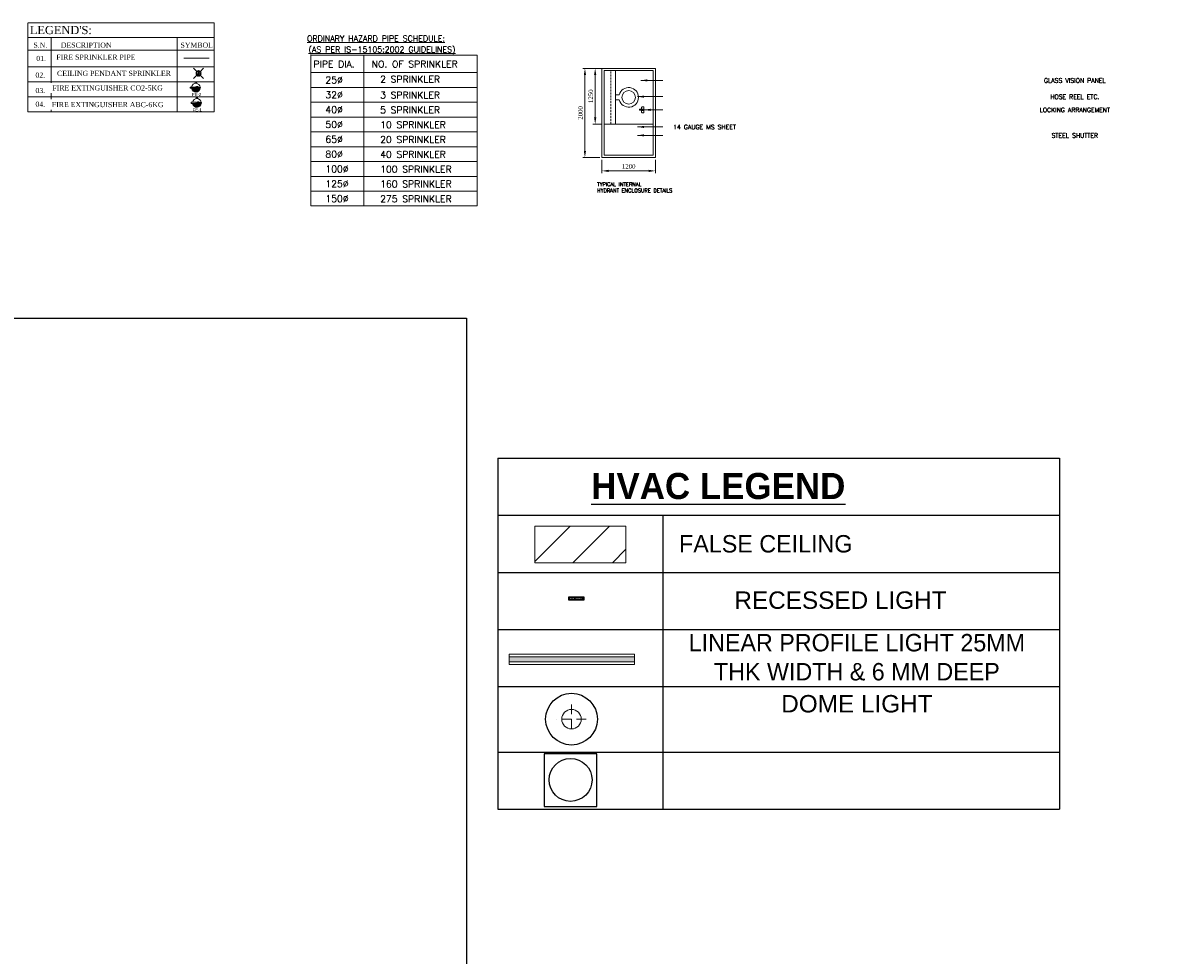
# Model space of a CAD drawing. Header units: millimetres. Extents: x 977810 to 1748958, y 1188532 to 1209441.
# Tile 29 of 30: x 1134818 to 1147834, y 1197680 to 1208305. Entities that reach past the tile are written whole.
import ezdxf

# ---------------------------------------------------------------- set-up
doc = ezdxf.new("R2010")
doc.units = ezdxf.units.MM
doc.header["$LTSCALE"] = 7
doc.header["$PDMODE"] = 35
doc.header["$PDSIZE"] = -5
doc.linetypes.add('Hidden', pattern=[9.525, 6.35, -3.175])
for name, color, linetype, lineweight in [('1-fire extinguisher', 1, 'Continuous', 0), ('Fire Extinguisher', 8, 'Continuous', 0), ('PD_025_TEXT', 61, 'Continuous', 25), ('PD_FIXTURE', 21, 'Continuous', 25), ('PD_HATCH', 45, 'Continuous', 9), ('PD_I_LIGHTING', 23, 'Continuous', 15), ('PL-SEWER SUMP', 4, 'Continuous', 53), ('PP-FIRE SPRINKLER', 1, 'Continuous', 0), ('PP-FORMAT', 7, 'Continuous', 18)]:
    doc.layers.add(name, color=color, linetype=linetype, lineweight=lineweight)
for name, color, linetype in [('HVAC TEXT PP', 7, 'Continuous'), ('PD_BASE', 8, 'Continuous'), ('PP- HVAC TEXT 1', 7, 'Continuous'), ('PP-NOZZLES', 50, 'Continuous')]:
    doc.layers.add(name, color=color, linetype=linetype)
doc.styles.add('2.5 Arial_regular_annotative', font='arial.ttf', dxfattribs={"width": 0.8, "height": 2.5})
doc.styles.add('Calibri Light', font='calibril.ttf', dxfattribs={"height": 0.1})
doc.styles.add('FF TX', font='romans.shx')
doc.styles.add('H P', font='romantic.ttf')
doc.styles.add('ROMANS', font='ARIALN.TTF', dxfattribs={"width": 0.75})
doc.styles.add('romant_3', font='romant__.ttf', dxfattribs={"height": 150})
doc.styles.get("Standard").update_dxf_attribs({"font": 'arial.ttf'})
doc.styles.add('SYMPLEX', font='arial.ttf')
doc.dimstyles.new('HP-50', dxfattribs={"dimscale": 50, "dimtxt": 2, "dimasz": 3, "dimexe": 1, "dimexo": 1, "dimgap": 1, "dimtad": 1, "dimdec": 0, "dimzin": 11, "dimdsep": 46, "dimtxsty": 'H P', "dimcen": 0, "dimdle": 100, "dimclrd": 256, "dimclre": 256, "dimclrt": 256, "dimadec": 0, "dimazin": 0, "dimtfac": 1, "dimtdec": 0, "dimtmove": 0, "dimatfit": 3, "dimfxl": 1, "dimtzin": 11, "dimarcsym": 0})

# ---------------------------------------------------------------- blocks, each defined once
blk = doc.blocks.new('PROFILE 1200')
at = {"layer": 'PD_HATCH', "lineweight": 0}
h = blk.add_hatch(color=256, dxfattribs=at)
h.dxf.hatch_style = 1
h.paths.add_polyline_path([(-25, 0), (25, 0), (25, 1200), (-25, 1200)])
at = {"layer": 'PD_I_LIGHTING', "lineweight": 0}
for p, q in [((-25, 0), (-25, 1200)), ((25, 0), (25, 1200))]:
    blk.add_line(p, q, dxfattribs=at)
blk.add_lwpolyline([(-50, 1200), (50, 1200), (50, 0), (-50, 0)], close=True, dxfattribs=at)
blk = doc.blocks.new('LIOGHT33')
at = {"layer": 'PD_FIXTURE', "color": 8}
for points in [[(0, 1.25), (7, 1.25), (7, 0), (0, 0)], [(0.2, 1.05), (6.8, 1.05), (6.8, 0.2), (0.2, 0.2)]]:
    blk.add_lwpolyline(points, close=True, dxfattribs=at)
for centre in [(1, 0.62), (2, 0.62), (3, 0.62), (4, 0.62), (5, 0.62), (6, 0.62)]:
    blk.add_circle(centre, 0.425, dxfattribs=at)
blk = doc.blocks.new('A$C4A5E5D4D')
at = {"layer": 'Fire Extinguisher', "color": 3, "linetype": 'Continuous', "lineweight": 0, "ltscale": 250}
for p, q in [((-91, 12), (-112, 12)), ((-112, 12), (-112, -12)), ((-91, 12), (-112, 12)), ((-112, 12), (-112, -12)), ((-91, 23), (-91, 12)), ((-13, 119), (13, 119)), ((-13, 15), (-13, 119)), ((13, 15), (-13, 15)), ((13, 119), (13, 15)), ((-112, -12), (-91, -12)), ((-91, -12), (-112, -12)), ((-91, -12), (-91, -23)), ((-23, -15), (23, -15)), ((-23, -40), (-23, -15)), ((23, -40), (-23, -40)), ((-18, -40), (18, -40)), ((-18, -53), (-18, -40)), ((18, -53), (-18, -53)), ((-9, -40), (-9, -15)), ((-6, -53), (6, -53)), ((-6, -98), (-6, -53)), ((6, -98), (-6, -98)), ((6, -53), (6, -98)), ((9, -40), (9, -15)), ((18, -40), (18, -53)), ((23, -15), (23, -40))]:
    blk.add_line(p, q, dxfattribs=at)
at = {"layer": 'Fire Extinguisher', "color": 3, "linetype": 'Continuous'}
for p, q in [((90, 5, 0), (13, 82, 0)), ((90, -11, 0), (13, 66, 0)), ((87, -24, 0), (13, 50, 0)), ((83, -36, 0), (13, 33, 0)), ((77, -47, 0), (13, 17, 0)), ((87, 24, 0), (24, 87, 0)), ((33, -84, 0), (6, -57, 0)), ((20, -88, 0), (6, -74, 0)), ((6, -90, 0), (6, -90, 0)), ((13, -15, 0), (9, -12, 0)), ((71, -57, 0), (15, -1, 0)), ((44, -79, 0), (18, -53, 0)), ((54, -73, 0), (21, -40, 0)), ((63, -65, 0), (23, -25, 0))]:
    blk.add_line(p, q, dxfattribs=at)
at = {"layer": 'Fire Extinguisher', "color": 3, "linetype": 'Continuous', "lineweight": 0, "ltscale": 250}
blk.add_circle((0, 0), 15.3, dxfattribs=at)
for start, end in [(98.3362, 266.3055), (273.6945, 81.6638)]:
    blk.add_arc((0, 0), 90.5, start, end, dxfattribs=at)
blk = doc.blocks.new('A$C2E8A5E6F')
at = {"layer": 'Fire Extinguisher', "color": 1, "linetype": 'Continuous', "lineweight": 0, "ltscale": 250}
for p, q in [((-91, 12), (-112, 12)), ((-112, 12), (-112, -12)), ((-91, 12), (-112, 12)), ((-112, 12), (-112, -12)), ((-91, 23), (-91, 12)), ((-13, 119), (13, 119)), ((-13, 15), (-13, 119)), ((13, 15), (-13, 15)), ((13, 119), (13, 15)), ((-112, -12), (-91, -12)), ((-91, -12), (-112, -12)), ((-91, -12), (-91, -23)), ((-23, -15), (23, -15)), ((-23, -40), (-23, -15)), ((23, -40), (-23, -40)), ((-18, -40), (18, -40)), ((-18, -53), (-18, -40)), ((18, -53), (-18, -53)), ((-9, -40), (-9, -15)), ((-6, -53), (6, -53)), ((-6, -98), (-6, -53)), ((6, -98), (-6, -98)), ((6, -53), (6, -98)), ((9, -40), (9, -15)), ((18, -40), (18, -53)), ((23, -15), (23, -40))]:
    blk.add_line(p, q, dxfattribs=at)
at = {"layer": 'Fire Extinguisher', "linetype": 'Continuous'}
for p, q in [((13, 90), (90, 13)), ((13, 75), (90, -3)), ((13, 60), (89, -16)), ((13, 45), (86, -28)), ((13, 30), (82, -39)), ((13, 15), (76, -49)), ((34, 84), (84, 34)), ((6, -53), (36, -83)), ((6, -68), (25, -87)), ((6, -83), (12, -90)), ((10, -12), (13, -15)), ((15, -2), (70, -57)), ((18, -51), (46, -78)), ((23, -25), (63, -65)), ((23, -40), (55, -72))]:
    blk.add_line(p, q, dxfattribs=at)
at = {"layer": 'Fire Extinguisher', "color": 1, "linetype": 'Continuous', "lineweight": 0, "ltscale": 250}
blk.add_circle((0, 0), 15.3, dxfattribs=at)
for start, end in [(98.3362, 266.3055), (273.6945, 81.6638)]:
    blk.add_arc((0, 0), 90.5, start, end, dxfattribs=at)
blk = doc.blocks.new('*D86')
at = {"layer": 'Defpoints', "color": 0, "lineweight": 5, "transparency": 16777216}
for p in [(-600, -1350), (600, -1350), (-600, -1649)]:
    blk.add_point(p, dxfattribs=at)
at = {"layer": 'PL-SEWER SUMP', "color": 7, "lineweight": -2, "transparency": 16777216}
for p, q in [((-600, -1400), (-600, -1699)), ((600, -1400), (600, -1699)), ((450, -1649), (-450, -1649))]:
    blk.add_line(p, q, dxfattribs=at)
at = {"layer": 'PL-SEWER SUMP', "color": 7, "lineweight": 5, "transparency": 16777216}
for points in [[(-450, -1624), (-450, -1674), (-600, -1649)], [(450, -1674), (450, -1624), (600, -1649)]]:
    blk.add_solid(points, dxfattribs=at)
at = {"layer": 'PL-SEWER SUMP', "color": 7, "lineweight": 5, "transparency": 16777216, "insert": (0, -1549), "char_height": 100, "attachment_point": 5, "style": 'H P', "bg_fill": 3, "box_fill_scale": 1.25, "bg_fill_color": 257, "bg_fill_transparency": 0}
blk.add_mtext('1200', dxfattribs=at)
blk = doc.blocks.new('*D87')
at = {"layer": 'Defpoints', "color": 0, "lineweight": 5, "transparency": 16777216}
for p in [(-600, 650), (-981, -1350), (-600, -1350)]:
    blk.add_point(p, dxfattribs=at)
at = {"layer": 'PL-SEWER SUMP', "color": 7, "lineweight": -2, "transparency": 16777216}
for p, q in [((-650, 650), (-1031, 650)), ((-981, 500), (-981, -1200)), ((-650, -1350), (-1031, -1350))]:
    blk.add_line(p, q, dxfattribs=at)
at = {"layer": 'PL-SEWER SUMP', "color": 7, "lineweight": 5, "transparency": 16777216}
for points in [[(-956, 500), (-1006, 500), (-981, 650)], [(-1006, -1200), (-956, -1200), (-981, -1350)]]:
    blk.add_solid(points, dxfattribs=at)
at = {"layer": 'PL-SEWER SUMP', "color": 7, "lineweight": 5, "transparency": 16777216, "insert": (-1081, -350), "char_height": 100, "attachment_point": 5, "rotation": 90, "style": 'H P', "bg_fill": 3, "box_fill_scale": 1.25, "bg_fill_color": 257, "bg_fill_transparency": 0}
blk.add_mtext('2000', dxfattribs=at)
blk = doc.blocks.new('*D88')
at = {"layer": 'Defpoints', "color": 0, "lineweight": 5, "transparency": 16777216}
for p in [(-751, 650), (-550, 650), (-550, -600)]:
    blk.add_point(p, dxfattribs=at)
at = {"layer": 'PL-SEWER SUMP', "color": 7, "lineweight": -2, "transparency": 16777216}
for p, q in [((-600, 650), (-801, 650)), ((-751, -450), (-751, 500)), ((-600, -600), (-801, -600))]:
    blk.add_line(p, q, dxfattribs=at)
at = {"layer": 'PL-SEWER SUMP', "color": 7, "lineweight": 5, "transparency": 16777216}
for points in [[(-726, 500), (-776, 500), (-751, 650)], [(-776, -450), (-726, -450), (-751, -600)]]:
    blk.add_solid(points, dxfattribs=at)
at = {"layer": 'PL-SEWER SUMP', "color": 7, "lineweight": 5, "transparency": 16777216, "insert": (-851, 25), "char_height": 100, "attachment_point": 5, "rotation": 90, "style": 'H P', "bg_fill": 3, "box_fill_scale": 1.25, "bg_fill_color": 257, "bg_fill_transparency": 0}
blk.add_mtext('1250', dxfattribs=at)
blk = doc.blocks.new('hvac service 2')
at = {"layer": 'HVAC TEXT PP', "insert": (-1907, 1200), "char_height": 255.05, "width": 1980, "attachment_point": 1, "style": 'ROMANS'}
blk.add_mtext('\\pi979.59734;2500 CFM \\P\\pi761.8235;600X350MM', dxfattribs=at)
blk = doc.blocks.new('FHC DOOE')
at = {"layer": 'PL-SEWER SUMP', "color": 1, "lineweight": 5}
for points in [[(-600, -1350), (600, -1350), (600, 650), (-600, 650)], [(-550, -1300), (550, -1300), (550, 600), (-550, 600)]]:
    blk.add_lwpolyline(points, close=True, dxfattribs=at)
at = {"layer": 'PL-SEWER SUMP', "color": 1, "linetype": 'Hidden', "lineweight": 5}
blk.add_lwpolyline([(-400.1, -600), (-400.1, 600)], dxfattribs=at)
at = {"layer": 'PL-SEWER SUMP', "color": 1, "linetype": 'Hidden', "lineweight": 5, "ltscale": 50}
blk.add_lwpolyline([(-293.1, -600), (-293.1, 600)], dxfattribs=at)
at = {"layer": 'PL-SEWER SUMP', "color": 1, "lineweight": 5}
for points in [[(-213, 56.2), (-293.1, 56.2)], [(-213, -56.2), (-293.1, -56.2)], [(315.3, -265.2), (242.1, -265.2), (242.1, -284.6)], [(242.1, -284.6), (300.9, -285.1)]]:
    blk.add_lwpolyline(points, dxfattribs=at)
blk.add_lwpolyline([(288.4, -265.2), (288.4, -231.4, -0.4142136), (307.4, -212.4), (323.1, -212.4, -0.4142136), (342.1, -231.4), (342.1, -329.2, -0.4142136), (323.1, -348.2), (307.4, -348.2, -0.4142136), (288.4, -329.2), (288.4, -285)], format="xyb", dxfattribs=at)
blk.add_circle((0, 0), 151.5, dxfattribs=at)
for centre, radius, start, end in [((0, 0), 220.2, 194.77461, 165.22539), ((315.3, -280.3), 15.1, 198.5582, 90)]:
    blk.add_arc(centre, radius, start, end, dxfattribs=at)
at = {"lineweight": 18, "char_height": 100, "attachment_point": 2, "line_spacing_factor": 1.120755, "style": 'romant_3'}
for s, insert, width in [('GLASS VISION PANEL', (10005.3, 427.1), 18408.496), ('HOSE REEL ETC.', (10005.3, 62.8), 18408.496), ('LOCKING ARRANGEMENT ', (10005.3, -233.2), 18408.496), ('14 GAUGE MS SHEET', (1702.3, -616.1), 1800.886), ('STEEL SHUTTER ', (10005.3, -805.3), 18408.496)]:
    blk.add_mtext(s, dxfattribs=dict(at, insert=insert, width=width))
at = {"layer": 'PL-SEWER SUMP', "insert": (1011.3, 607.7), "char_height": 0.2, "width": 1351.208, "attachment_point": 1}
blk.add_mtext('GLASS', dxfattribs=at)
at = {"layer": 'PL-SEWER SUMP', "lineweight": 5}
for points in [[(271.5, 380), (767.5, 380)], [(195.6, 15.8), (767.5, 15.8)], [(342.1, -280.3), (767.5, -280.3)], [(195.6, -663.2), (767.5, -663.2)], [(195.6, -852.4), (767.5, -852.4)]]:
    blk.add_leader(points, dimstyle='HP-50', override={"dimgap": 1, "dimtad": 0, "dimclrd": 7, "dimtfill": 1, "dimarcsym": 2}, dxfattribs=at)
at = {"layer": 'PL-SEWER SUMP', "color": 1, "lineweight": 5}
dim = blk.add_linear_dim(base=(-600, -1648.8), p1=(600, -1350), p2=(-600, -1350), dimstyle='HP-50', override={"dimclrd": 7, "dimclre": 7, "dimclrt": 7, "dimtfill": 1, "dimarcsym": 2}, dxfattribs=at)
dim.commit()
dim.dimension.update_dxf_attribs({"geometry": '*D86', "text_midpoint": (0, -1548.8)})
dim = blk.add_linear_dim(base=(-981.1, -1350), p1=(-600, 650), p2=(-600, -1350), angle=90, dimstyle='HP-50', override={"dimclrd": 7, "dimclre": 7, "dimclrt": 7, "dimtfill": 1, "dimarcsym": 2}, dxfattribs=at)
dim.commit()
dim.dimension.update_dxf_attribs({"geometry": '*D87', "text_midpoint": (-1081.1, -350)})
blk.add_lwpolyline([(-550, -600), (550, -600), (550, 600), (-550, 600)], close=True, dxfattribs=at)
dim = blk.add_linear_dim(base=(-751.3, 650), p1=(-550, -600), p2=(-550, 650), angle=90, dimstyle='HP-50', override={"dimclrd": 7, "dimclre": 7, "dimclrt": 7, "dimtfill": 1, "dimarcsym": 2}, dxfattribs=at)
dim.commit()
dim.dimension.update_dxf_attribs({"geometry": '*D88', "text_midpoint": (-851.3, 25)})

msp = doc.modelspace()

# ---------------------------------------------------------------- hatches: boundary and pattern name
at = {"layer": 'PD_HATCH'}
h = msp.add_hatch(dxfattribs=at)
h.set_pattern_fill('ANSI31', color=256, scale=100)
h.paths.add_polyline_path([(1140650.8, 1202568.6), (1141689.2, 1202568.6), (1141689.2, 1202151.6), (1140650.8, 1202151.6)])
h = msp.add_hatch(dxfattribs=at)
h.set_pattern_fill('ANSI31', color=256, scale=100)
h.paths.add_polyline_path([(1141689.2, 1202568.6), (1140650.8, 1202568.6), (1140650.8, 1202151.6), (1141689.2, 1202151.6)])

# ---------------------------------------------------------------- linework, layer by layer
at = {"layer": 'PD_BASE'}
msp.add_lwpolyline([(1113338, 1204941), (1139874, 1204941), (1139874, 1188532), (1113338, 1188532)], close=True, dxfattribs=at)
at = {"layer": 'PD_FIXTURE', "elevation": 999001.4}
msp.add_lwpolyline([(1140758.4, 1199376), (1141358.4, 1199376), (1141358.4, 1199976), (1140758.4, 1199976)], close=True, dxfattribs=at)
at = {"layer": 'PD_FIXTURE'}
for centre, radius in [((1141069.5, 1200369.9), 294.8), ((1141058.4, 1199678, 999001.4), 244.8)]:
    msp.add_circle(centre, radius, dxfattribs=at)
at = {"layer": 'PD_HATCH'}
msp.add_lwpolyline([(1140650.8, 1202568.6), (1141689.2, 1202568.6), (1141689.2, 1202151.6), (1140650.8, 1202151.6)], close=True, dxfattribs=at)
at = {"layer": 'PD_I_LIGHTING', "linetype": 'Hidden', "lineweight": 0, "ltscale": 2.5}
for p, q in [((1141067.9, 1200536.6), (1141067.9, 1200203.3)), ((1141236.2, 1200369.9), (1140902.8, 1200369.9))]:
    msp.add_line(p, q, dxfattribs=at)
at = {"layer": 'PD_I_LIGHTING', "lineweight": 0}
msp.add_circle((1141069.5, 1200369.9), 111.1, dxfattribs=at)
at = {"layer": 'PP- HVAC TEXT 1'}
for p, q in [((1140230.7, 1203342.8), (1146628.7, 1203342.8)), ((1140230.7, 1203342.8), (1140230.7, 1199342.8)), ((1146628.7, 1203342.8), (1146628.7, 1199342.8)), ((1140230.7, 1202692.8), (1146628.7, 1202692.8)), ((1142109.3, 1202692.8), (1142109.3, 1199342.8)), ((1140230.7, 1202042.8), (1146628.7, 1202042.8)), ((1140230.7, 1201392.8), (1146628.7, 1201392.8)), ((1140230.7, 1200742.8), (1146628.7, 1200742.8)), ((1140230.7, 1199992.8), (1146628.7, 1199992.8)), ((1140230.7, 1199342.8), (1146628.7, 1199342.8))]:
    msp.add_line(p, q, dxfattribs=at)
at = {"layer": 'PP-FIRE SPRINKLER', "color": 1, "lineweight": -3}
for p, q in [((1136806.8, 1207742.5, -2.4), (1136762.2, 1207787.1, -2.4)), ((1136832.6, 1207741.4, -2.4), (1136877.6, 1207786.4, -2.4)), ((1136806.1, 1207716.2, -2.4), (1136761.6, 1207671.7, -2.4)), ((1136800.9, 1207729.1, -2.4), (1136790.7, 1207726.8, -2.4)), ((1136800.9, 1207730, -2.4), (1136790.8, 1207732.2, -2.4)), ((1136805.8, 1207716.5, -2.4), (1136797, 1207710.9, -2.4)), ((1136806.5, 1207742.2, -2.4), (1136797.7, 1207747.8, -2.4)), ((1136806.4, 1207715.9, -2.4), (1136800.8, 1207707.1, -2.4)), ((1136807.1, 1207742.7, -2.4), (1136801.5, 1207751.5, -2.4)), ((1136818.8, 1207710.7, -2.4), (1136816.5, 1207700.5, -2.4)), ((1136819.7, 1207747.3, -2.4), (1136817.4, 1207757.5, -2.4)), ((1136818.1, 1207747.2, -2.4), (1136818.1, 1207735.7, -2.4)), ((1136818.1, 1207722.2, -2.4), (1136818.1, 1207710.7, -2.4)), ((1136819.5, 1207710.7, -2.4), (1136821.8, 1207700.5, -2.4)), ((1136820.3, 1207747.2, -2.4), (1136820.3, 1207735.7, -2.4)), ((1136820.3, 1207722.2, -2.4), (1136820.3, 1207710.7, -2.4)), ((1136820.4, 1207747.2, -2.4), (1136822.6, 1207757.4, -2.4)), ((1136831.8, 1207715.7, -2.4), (1136837.5, 1207706.9, -2.4)), ((1136832.1, 1207716, -2.4), (1136877, 1207671.1, -2.4)), ((1136832.3, 1207716.2, -2.4), (1136841.1, 1207710.6, -2.4)), ((1136832.4, 1207741.7, -2.4), (1136838.1, 1207750.5, -2.4)), ((1136832.8, 1207741.2, -2.4), (1136841.6, 1207746.8, -2.4)), ((1136837.5, 1207728.9, -2.4), (1136847.7, 1207731.2, -2.4)), ((1136837.5, 1207728.4, -2.4), (1136847.7, 1207726.1, -2.4))]:
    msp.add_line(p, q, dxfattribs=at)
at = {"layer": 'PP-FIRE SPRINKLER', "color": 1, "lineweight": -3, "const_width": 11.5, "elevation": -2.4}
msp.add_lwpolyline([(1136650.2, 1207903.9), (1136943.4, 1207903.9)], dxfattribs=at)
at = {"layer": 'PP-FIRE SPRINKLER', "color": 1, "lineweight": -2}
msp.add_circle((1136819.2, 1207729, -2.4), 5.01, dxfattribs=at)
at = {"layer": 'PP-FIRE SPRINKLER', "color": 1, "lineweight": -3}
for centre, major_axis, start_param, end_param in [((1136819.2, 1207729, -2.4), (-20.2, -20.2), 5.5739499, 6.1809554), ((1136819.2, 1207729, -2.4), (-20.2, -20.2), 4.7786336, 5.3847912), ((1136819.2, 1207729, -2.4), (20.2, -20.2), 4.798644, 5.4036797), ((1136819.2, 1207729, -2.4), (20.2, -20.2), 2.4185152, 3.0214917), ((1136819.2, 1207729, -2.4), (-0.02, -6.77), 5.497787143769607, 11.78097245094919), ((1136819.2, 1207729, -2.4), (-0.01, -5.01), 5.497787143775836, 11.78097245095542), ((1136819.2, 1207746.8, -2.4), (-0.858, -0.858), 2.7222808, 5.1317009), ((1136819.2, 1207711.1, -2.4), (-0.858, -0.858), 5.8638734, 8.2732935), ((1136819.2, 1207729, -2.4), (20.2, -20.2), 5.5884064, 6.1897874), ((1136819.2, 1207729, -2.4), (20.2, -20.2), 1.6374961, 2.236801), ((1136819.2, 1207729, -2.4), (-20.2, -20.2), 1.6575052, 2.2556759), ((1136819.2, 1207729, -2.4), (20.2, -20.2), 0.8622038, 1.4595097)]:
    msp.add_ellipse(centre, major_axis=major_axis, ratio=1, start_param=start_param, end_param=end_param, dxfattribs=at)
at = {"layer": 'PP-FORMAT', "color": 0, "lineweight": 0}
msp.add_line((1136996.3, 1208304.7, -2.4), (1134874, 1208304.7, -2.4), dxfattribs=at)
at = {"layer": 'PP-FORMAT', "color": 0, "lineweight": 0, "ltscale": 0.9}
msp.add_line((1134874, 1208136.3, -2.4), (1136996.3, 1208136.3, -2.4), dxfattribs=at)
msp.add_line((1134874, 1208136.3, -2.4), (1136996.3, 1208136.3, -2.4), dxfattribs=at)
at = {"layer": 'PP-FORMAT', "color": 0, "lineweight": 5}
for p, q in [((1138702.6, 1207934.6, -2.4), (1138702.6, 1206217.6, -2.4)), ((1138098.2, 1207737.8, -2.4), (1139993.9, 1207737.8, -2.4)), ((1138098.2, 1207568.9, -2.4), (1139993.9, 1207568.9, -2.4)), ((1138098.2, 1207400, -2.4), (1139993.9, 1207400, -2.4)), ((1138098.2, 1207231.1, -2.4), (1139993.9, 1207231.1, -2.4)), ((1138098.2, 1207062.2, -2.4), (1139993.9, 1207062.2, -2.4)), ((1138098.2, 1206893.2, -2.4), (1139993.9, 1206893.2, -2.4)), ((1138098.2, 1206724.3, -2.4), (1139993.9, 1206724.3, -2.4)), ((1138098.2, 1206555.4, -2.4), (1139993.9, 1206555.4, -2.4)), ((1138098.2, 1206386.5, -2.4), (1139993.9, 1206386.5, -2.4))]:
    msp.add_line(p, q, dxfattribs=at)
at = {"layer": 'PP-FORMAT', "color": 0, "lineweight": 5, "extrusion": (-4.19145e-09, -2.60704e-09, 1), "elevation": -2.4}
msp.add_lwpolyline([(1138098.2, 1207934.6), (1139993.9, 1207934.6), (1139993.9, 1206217.6), (1138098.2, 1206217.6)], close=True, dxfattribs=at)
at = {"layer": 'PP-FORMAT', "color": 0, "lineweight": 0, "elevation": -2.4}
msp.add_lwpolyline([(1134874, 1207289.2), (1136996.3, 1207289.2)], dxfattribs=at)

# ---------------------------------------------------------------- block references
at = {"xscale": 1.190109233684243, "yscale": 1.190109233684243, "zscale": 1.190109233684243, "rotation": 270}
msp.add_blockref('PROFILE 1200', (1140357.3, 1201051.6), dxfattribs=at)
at = {"layer": '1-fire extinguisher', "xscale": -0.5509663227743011, "yscale": 0.5509663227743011, "zscale": 0.5509663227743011}
for name, p, rotation in [('A$C4A5E5D4D', (1136789.3, 1207565.9, -5), 89.99999999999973), ('A$C2E8A5E6F', (1136800, 1207392.2, -8), 89.99999999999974)]:
    msp.add_blockref(name, p, dxfattribs=dict(at, rotation=rotation))
at = {"layer": 'PD_FIXTURE', "color": 8, "xscale": -25.54744525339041, "yscale": 25.54744525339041, "zscale": 25.54744525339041}
msp.add_blockref('LIOGHT33', (1141214.9, 1201729.2, -977594.2), dxfattribs=at)
at = {"layer": 'PL-SEWER SUMP', "lineweight": 5, "xscale": 0.5081493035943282, "yscale": 0.5081493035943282, "zscale": 0.5081493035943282}
msp.add_blockref('FHC DOOE', (1141720.7, 1207455.7, 0.9), dxfattribs=at)

# ---------------------------------------------------------------- texts
at = {"lineweight": 5, "insert": (1141360.8, 1206486.3, -0.8), "char_height": 42.405, "width": 1662.44, "attachment_point": 1, "style": 'romant_3'}
msp.add_mtext('TYPICAL INTERNAL \\PHYDRANT ENCLOSURE DETAILS', dxfattribs=at)
at = {"layer": '1-fire extinguisher', "color": 3, "style": '2.5 Arial_regular_annotative', "width": 0.8}
msp.add_text('FE-2', height=34.1, dxfattribs=at).set_placement((1136746.6, 1207470.9, -5))
at = {"layer": 'Fire Extinguisher', "color": 1, "style": '2.5 Arial_regular_annotative', "width": 0.8}
msp.add_text('FE-1', height=34.1, dxfattribs=at).set_placement((1136753, 1207295.1, -8))
at = {"layer": 'PD_025_TEXT', "attachment_point": 5}
for s, insert, char_height, width in [('{\\fCentury Gothic|b1|i0|c0|p34;\\LHVAC LEGEND }', (1142742, 1203024.6), 297.527, 3644.799), ('{\\fCentury Gothic|b0|i0|c0|p34;FALSE CEILING}', (1143282.7, 1202366.9), 198.352, 3644.799), ('RECESSED LIGHT ', (1144133.9, 1201724.6), 198.352, 3644.799), ('{\\fCentury Gothic|b0|i0|c0|p34;LINEAR PROFILE LIGHT 25MM THK WIDTH & 6 MM DEEP}', (1144321, 1201074.6), 198.352, 4019.036), ('DOME LIGHT', (1144321, 1200544.2), 198.35, 4019.036)]:
    msp.add_mtext(s, dxfattribs=dict(at, insert=insert, char_height=char_height, width=width))
at = {"layer": 'PP-FORMAT', "color": 0, "lineweight": 5, "style": 'FF TX'}
for s, height, p in [('%%UORDINARY HAZARD PIPE SCHEDULE:', 65.587, (1138055.5, 1208093.3, -2.4)), ('%%U(AS PER IS-15105:2002 GUIDELINES)', 65.587, (1138072.3, 1207968.4, -2.4)), ('PIPE DIA.', 77.28, (1138128.8, 1207795.6, -2.4)), ('NO. OF SPRINKLER', 77.282, (1138792.6, 1207795.6, -2.4)), ('25%%C', 77.28, (1138264.6, 1207614, -2.4)), ('2 SPRINKLER', 77.282, (1138888.9, 1207623.7, -2.4)), ('32%%C', 77.28, (1138264.6, 1207445.1, -2.4)), ('3 SPRINKLER', 77.282, (1138888.9, 1207442.5, -2.4)), ('40%%C', 77.28, (1138264.6, 1207276.2, -2.4)), ('5 SPRINKLER', 77.282, (1138888.9, 1207273.6, -2.4)), ('50%%C', 77.28, (1138264.6, 1207107.2, -2.4)), ('10 SPRINKLER', 77.282, (1138888.9, 1207104.7, -2.4)), ('65%%C', 77.28, (1138264.6, 1206938.3, -2.4)), ('20 SPRINKLER', 77.282, (1138888.9, 1206935.7, -2.4)), ('80%%C', 77.28, (1138264.6, 1206769.4, -2.4)), ('40 SPRINKLER', 77.282, (1138888.9, 1206766.8, -2.4)), ('100%%C', 77.28, (1138264.6, 1206600.5, -2.4)), ('100 SPRINKLER', 77.282, (1138888.9, 1206597.9, -2.4)), ('125%%C', 77.28, (1138264.6, 1206431.6, -2.4)), ('160 SPRINKLER', 77.282, (1138888.9, 1206429, -2.4)), ('150%%C', 77.28, (1138264.6, 1206262.7, -2.4)), ('275 SPRINKLER', 77.282, (1138888.9, 1206260.1, -2.4))]:
    msp.add_text(s, height=height, dxfattribs=at).set_placement(p)
at = {"layer": 'PP-FORMAT', "color": 0, "lineweight": 0, "insert": (1134897.4, 1208221.9, -2.4), "char_height": 93.209, "width": 3328.077, "attachment_point": 4, "style": 'Calibri Light'}
msp.add_mtext("{\\fTimes New Roman|b0|i0|c0|p34;LEGEND'S:}", dxfattribs=at)
at = {"layer": 'PP-FORMAT', "color": 0, "lineweight": 0, "insert": (1135855.8, 1207728.8, -2.4), "char_height": 58.158, "attachment_point": 5, "style": 'SYMPLEX', "bg_fill": 2}
msp.add_mtext('{\\fTimes New Roman|b0|i0|c0|p0;CEILING PENDANT SPRINKLER}', dxfattribs=at)

# ---------------------------------------------------------------- next in the draw order: block references
at = {"layer": 'PP- HVAC TEXT 1'}
msp.add_blockref('hvac service 2', (1122109.6, 1197788), dxfattribs=at)

# ---------------------------------------------------------------- next in the draw order: texts
at = {"layer": 'PP-FORMAT', "color": 0, "lineweight": 0, "char_height": 58.158, "attachment_point": 5, "style": 'SYMPLEX', "bg_fill": 2}
for s, insert in [('{\\fTimes New Roman|b0|i0|c0|p0;S.N.', (1135016.7, 1208050.4, -2.4)), ('{\\fTimes New Roman|b0|i0|c0|p0;DESCRIPTION}', (1135539.6, 1208050.4, -2.4)), ('{\\fTimes New Roman|b0|i0|c0|p0;SYMBOL', (1136798.7, 1208050.4, -2.4))]:
    msp.add_mtext(s, dxfattribs=dict(at, insert=insert))

# ---------------------------------------------------------------- next in the draw order: linework, layer by layer
at = {"layer": 'PP-FORMAT', "color": 0, "lineweight": 0}
msp.add_line((1136996.3, 1208136.3, -2.4), (1134874, 1208136.3, -2.4), dxfattribs=at)
at = {"layer": 'PP-FORMAT', "color": 7, "lineweight": 0, "elevation": -2.4}
msp.add_lwpolyline([(1136996.3, 1207289.2), (1136996.3, 1208304.7)], dxfattribs=at)
at = {"layer": 'PP-FORMAT', "color": 0, "lineweight": 0, "elevation": -2.4}
for points in [[(1135140.1, 1208136.3), (1135140.1, 1207289.2)], [(1134874, 1207994.7), (1136996.3, 1207994.7)]]:
    msp.add_lwpolyline(points, dxfattribs=at)
at = {"layer": 'PP-NOZZLES', "color": 7, "lineweight": 0, "elevation": -2.4}
msp.add_lwpolyline([(1136576.5, 1208136.3), (1136576.5, 1207289.2)], dxfattribs=at)

# ---------------------------------------------------------------- next in the draw order: texts
at = {"layer": 'PP-FORMAT', "color": 0, "lineweight": 0, "char_height": 58.158, "attachment_point": 5, "style": 'SYMPLEX', "bg_fill": 2}
for s, insert in [('{\\fTimes New Roman|b0|i0|c0|p0;01.}', (1135025.4, 1207898.3, -2.4)), ('{\\fTimes New Roman|b0|i0|c0|p0;02.}', (1135016.7, 1207708.5, -2.4)), ('{\\fTimes New Roman|b0|i0|c0|p0;04.}', (1135016.7, 1207377.8, -2.4))]:
    msp.add_mtext(s, dxfattribs=dict(at, insert=insert))

# ---------------------------------------------------------------- next in the draw order: linework, layer by layer
at = {"layer": 'PP-FORMAT', "color": 0, "lineweight": 0, "elevation": -2.4}
for points in [[(1134874, 1208300.6), (1134874, 1207289.2)], [(1134874, 1207803.3), (1136996.3, 1207803.3)]]:
    msp.add_lwpolyline(points, dxfattribs=at)

# ---------------------------------------------------------------- next in the draw order: texts
at = {"layer": 'PP-FORMAT', "color": 0, "lineweight": 0, "char_height": 58.158, "attachment_point": 5, "style": 'SYMPLEX', "bg_fill": 2}
for s, insert in [('{\\fTimes New Roman|b0|i0|c0|p0;FIRE SPRINKLER PIPE}', (1135649.8, 1207913.6, -2.4)), ('{\\fTimes New Roman|b0|i0|c0|p0;03.}', (1135016.7, 1207533.5, -2.4))]:
    msp.add_mtext(s, dxfattribs=dict(at, insert=insert))

# ---------------------------------------------------------------- next in the draw order: linework, layer by layer
at = {"layer": 'PP-FORMAT', "color": 0, "lineweight": 0, "elevation": -2.4}
for points in [[(1134874, 1207631.9), (1136996.3, 1207631.9)], [(1134874, 1207460.6), (1136996.3, 1207460.6)]]:
    msp.add_lwpolyline(points, dxfattribs=at)

# ---------------------------------------------------------------- next in the draw order: texts
at = {"layer": 'PP-FORMAT', "color": 0, "lineweight": 0, "char_height": 58.158, "width": 1276.726, "attachment_point": 5, "style": 'SYMPLEX', "bg_fill": 2}
for s, insert in [('{\\fTimes New Roman|b0|i0|c0|p34;FIRE EXTINGUISHER CO2-5KG}', (1135783.2, 1207562.2, 6.2)), ('{\\fTimes New Roman|b0|i0|c0|p34;FIRE EXTINGUISHER ABC-6KG}', (1135784.5, 1207372.6, 6.2))]:
    msp.add_mtext(s, dxfattribs=dict(at, insert=insert))

doc.saveas('drawing.dxf')
